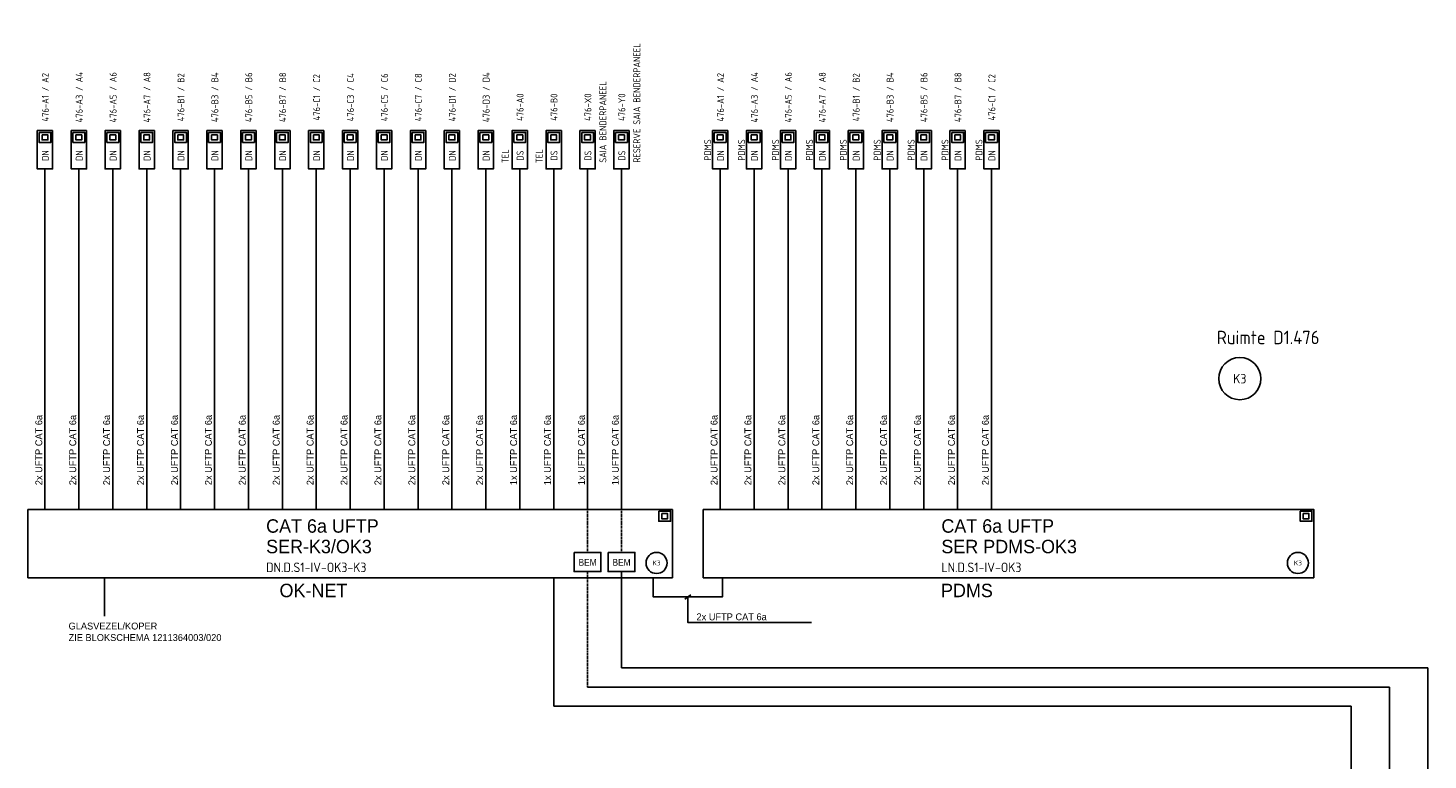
# Model space of a CAD drawing. Header units: millimetres. Extents: x -54 to 1704, y -342 to 469.
# Tile 14 of 17: x 934 to 1300, y -41 to 150. Entities that reach past the tile are written whole.
import ezdxf
from ezdxf.enums import TextEntityAlignment as Align

# ---------------------------------------------------------------- set-up
doc = ezdxf.new("R2010")
doc.units = ezdxf.units.MM
doc.linetypes.add('DASHED', pattern=[19.05, 12.7, -6.35])
for name, color, linetype in [('AT$1A---_BIJSCHRIFT', 7, 'Continuous'), ('AT$1A---_TEKST', 2, 'Continuous'), ('E--L6100', 3, 'Continuous'), ('E--L6400', 3, 'Continuous'), ('EB6122--_ATTRIB', 2, 'Continuous'), ('EB6441--_ATTRIB', 2, 'Continuous'), ('EL6122--_AARD-NEN3134', 3, 'Continuous'), ('EL6441--_DN', 7, 'Continuous')]:
    doc.layers.add(name, color=color, linetype=linetype)
doc.styles.add('1_8', font='ISO.shx', dxfattribs={"height": 1.8})
doc.styles.add('2_5', font='iso.shx', dxfattribs={"height": 2.5})
doc.styles.add('GBB_ISOP', font='b-gbp3.shx')
doc.styles.add('NORATT', font='isocp.shx')
doc.styles.add('Normaal_staand', font='iso.shx')

# ---------------------------------------------------------------- blocks, each defined once
blk = doc.blocks.new('ES3134')
at = {"color": 0}
blk.add_circle((0, 0), 5.5, dxfattribs=at)
at = {"style": '1_8', "flags": 8}
blk.add_attdef('M_CODE', text='', height=1.8, dxfattribs=at).set_placement((0, 0), align=Align.MIDDLE_CENTER)
at = {"color": 0, "style": '2_5', "flags": 8}
blk.add_attdef('CODE', text='', height=2.5, dxfattribs=at).set_placement((0, 0), align=Align.MIDDLE)
blk = doc.blocks.new('DATA-LS3')
at = {"layer": 'E--L6400', "color": 2, "linetype": 'Continuous'}
blk.add_line((3.1, 0), (0, 0), dxfattribs=at)
for points in [[(13.1, -2), (3.1, -2), (3.1, 2), (13.1, 2)], [(12.63, 1.53), (12.63, -1.54), (10.01, -1.54), (10.01, 1.53)], [(11.98, 0.76), (11.98, -0.77), (10.67, -0.77), (10.67, 0.76)]]:
    blk.add_lwpolyline(points, close=True, dxfattribs=at)
at = {"style": 'NORATT'}
for tag, flags, p in [('CODE', 9, (8.06, 6.75)), ('M_CODE', 8, (8.06, 3.75))]:
    blk.add_attdef(tag, text='', height=1.8, dxfattribs=dict(at, flags=flags)).set_placement(p, align=Align.MIDDLE_CENTER)
for tag, flags, p in [('PANEEL', 9, (0, 3)), ('GRP', 8, (0, -5)), ('RUIMTE', 9, (0, -7.5))]:
    blk.add_attdef(tag, text='', height=1.8, dxfattribs=dict(at, flags=flags)).set_placement(p, align=Align.MIDDLE_LEFT)
at = {"color": 1, "style": 'NORATT'}
blk.add_attdef('DATACODE', text='', height=1.8, dxfattribs=at).set_placement((8.06, 3.75), align=Align.MIDDLE_CENTER)
blk.add_attdef('DATA-TST', text='', height=1.8, dxfattribs=at).set_placement((4.62, 0), align=Align.MIDDLE_LEFT)

msp = doc.modelspace()

# ---------------------------------------------------------------- linework, layer by layer
at = {"color": 3}
for p, q in [((934.32, 24.39), (1102.42, 24.39)), ((934.32, 6.55), (934.32, 24.39)), ((1102.42, 24.39), (1102.42, 6.55)), ((1102.42, 6.55), (934.32, 6.55))]:
    msp.add_line(p, q, dxfattribs=at)
at = {"color": 1, "linetype": 'DASHED', "ltscale": 0.02}
for p, q in [((1080.3, 24.39), (1080.3, 13.16)), ((1089.15, 24.39), (1089.15, 13.16)), ((1080.3, -21.95), (1080.3, 8.16))]:
    msp.add_line(p, q, dxfattribs=at)
at = {"color": 1}
for p, q in [((1089.15, 8.16), (1089.15, -16.95)), ((954.32, 6.55), (954.32, -3.45)), ((1071.46, 6.55), (1071.46, -26.95)), ((1105.7, 0.98), (1107.2, 2.12)), ((1089.15, -16.95), (1299.55, -16.95)), ((1299.55, -16.95), (1299.55, -318.3)), ((1289.55, -21.95), (1080.3, -21.95)), ((1289.55, -21.95), (1289.55, -318.3)), ((1279.55, -26.95), (1071.46, -26.95)), ((1279.55, -26.95), (1279.55, -318.3))]:
    msp.add_line(p, q, dxfattribs=at)
at = {"color": 3}
msp.add_lwpolyline([(1110.48, 24.39), (1269.73, 24.39), (1269.73, 6.55), (1110.48, 6.55)], close=True, dxfattribs=at)
at = {"color": 1}
for points in [[(1076.8, 13.16), (1083.8, 13.16), (1083.8, 8.16), (1076.8, 8.16)], [(1085.65, 13.16), (1092.65, 13.16), (1092.65, 8.16), (1085.65, 8.16)]]:
    msp.add_lwpolyline(points, close=True, dxfattribs=at)
for points in [[(1097.42, 6.55), (1097.42, 1.55), (1115.48, 1.55), (1115.48, 6.55)], [(1106.45, 1.55), (1106.45, -5.08), (1138.73, -5.08)]]:
    msp.add_lwpolyline(points, dxfattribs=at)
at = {"layer": 'E--L6100', "color": 1}
msp.add_line((938.75, 110.04), (938.75, 24.39), dxfattribs=at)
for points in [[(947.59, 110.04), (947.59, 24.39)], [(956.44, 110.04), (956.44, 24.39)], [(965.29, 110.04), (965.29, 24.39)], [(974.13, 110.04), (974.13, 24.39)], [(982.98, 110.04), (982.98, 24.39)], [(991.83, 110.04), (991.83, 24.39)], [(1000.68, 110.04), (1000.68, 24.39)], [(1009.52, 110.04), (1009.52, 24.39)], [(1018.37, 110.04), (1018.37, 24.39)], [(1027.22, 110.04), (1027.22, 24.39)], [(1036.07, 110.04), (1036.07, 24.39)], [(1044.91, 110.04), (1044.91, 24.39)], [(1053.76, 110.04), (1053.76, 24.39)], [(1062.61, 110.04), (1062.61, 24.39)], [(1071.46, 110.04), (1071.46, 24.39)], [(1080.3, 110.04), (1080.3, 24.39)], [(1089.15, 110.04), (1089.15, 24.39)], [(1114.9, 110.04), (1114.9, 24.39)], [(1123.75, 110.04), (1123.75, 24.39)], [(1132.6, 110.04), (1132.6, 24.39)], [(1141.45, 110.04), (1141.45, 24.39)], [(1150.29, 110.04), (1150.29, 24.39)], [(1159.14, 110.04), (1159.14, 24.39)], [(1167.99, 110.04), (1167.99, 24.39)], [(1176.84, 110.04), (1176.84, 24.39)], [(1185.68, 110.04), (1185.68, 24.39)]]:
    msp.add_lwpolyline(points, dxfattribs=at)
at = {"layer": 'E--L6400', "color": 2, "linetype": 'Continuous'}
for points in [[(1098.89, 23.92), (1101.96, 23.92), (1101.96, 21.3), (1098.89, 21.3)], [(1099.66, 23.27), (1101.19, 23.27), (1101.19, 21.96), (1099.66, 21.96)], [(1266.21, 23.92), (1269.27, 23.92), (1269.27, 21.3), (1266.21, 21.3)], [(1266.97, 23.27), (1268.5, 23.27), (1268.5, 21.96), (1266.97, 21.96)]]:
    msp.add_lwpolyline(points, close=True, dxfattribs=at)

# ---------------------------------------------------------------- block references
at = {"layer": 'EL6122--_AARD-NEN3134'}
ref = msp.add_blockref('ES3134', (1250.46, 58.47), dxfattribs=at)
ref.add_attrib('CODE', 'K3', dxfattribs={"layer": 'EB6122--_ATTRIB', "color": 2, "height": 2.5, "style": 'NORATT', "flags": 8}).set_placement((1250.46, 58.47), align=Align.MIDDLE)
ref = msp.add_blockref('ES3134', (1098.3, 10.41), dxfattribs=dict(at, xscale=0.5, yscale=0.5, zscale=0.5))
ref.add_attrib('CODE', 'K3', dxfattribs={"layer": 'EB6122--_ATTRIB', "color": 2, "height": 1.25, "style": 'NORATT', "flags": 8}).set_placement((1098.3, 10.41), align=Align.MIDDLE)
ref = msp.add_blockref('ES3134', (1265.61, 10.41), dxfattribs=dict(at, xscale=0.5, yscale=0.5, zscale=0.5))
ref.add_attrib('CODE', 'K3', dxfattribs={"layer": 'EB6122--_ATTRIB', "color": 2, "height": 1.25, "style": 'NORATT', "flags": 8}).set_placement((1265.61, 10.41), align=Align.MIDDLE)
at = {"layer": 'EL6441--_DN'}
ref = msp.add_blockref('DATA-LS3', (1089.15, 110.04), dxfattribs=dict(at, rotation=90))
ref.add_attrib('DATACODE', '476-Y0', dxfattribs={"layer": 'EB6441--_ATTRIB', "color": 1, "height": 1.8, "rotation": 90, "style": 'NORATT'}).set_placement((1089.24, 129.26), align=Align.MIDDLE_CENTER)
ref.add_attrib('DATA-TST', 'DS', dxfattribs={"layer": 'EB6441--_ATTRIB', "color": 1, "height": 1.8, "rotation": 90, "style": 'NORATT'}).set_placement((1089.24, 116.62), align=Align.MIDDLE_CENTER)
ref.add_attrib('GRP', 'RESERVE SAIA BENDERPANEEL', dxfattribs={"layer": 'EB6441--_ATTRIB', "color": 1, "height": 1.8, "rotation": -270, "style": 'NORATT', "oblique": 360, "flags": 8}).set_placement((1093.15, 114.79), align=Align.MIDDLE_LEFT)
ref = msp.add_blockref('DATA-LS3', (1080.3, 110.04), dxfattribs=dict(at, rotation=90))
ref.add_attrib('DATACODE', '476-X0', dxfattribs={"layer": 'EB6441--_ATTRIB', "color": 1, "height": 1.8, "rotation": 90, "style": 'NORATT'}).set_placement((1080.4, 129.26), align=Align.MIDDLE_CENTER)
ref.add_attrib('DATA-TST', 'DS', dxfattribs={"layer": 'EB6441--_ATTRIB', "color": 1, "height": 1.8, "rotation": 90, "style": 'NORATT'}).set_placement((1080.4, 116.62), align=Align.MIDDLE_CENTER)
ref.add_attrib('GRP', 'SAIA BENDERPANEEL', dxfattribs={"layer": 'EB6441--_ATTRIB', "color": 1, "height": 1.8, "rotation": -270, "style": 'NORATT', "oblique": 360, "flags": 8}).set_placement((1084.3, 114.79), align=Align.MIDDLE_LEFT)
ref = msp.add_blockref('DATA-LS3', (938.75, 110.04), dxfattribs=dict(at, rotation=90))
ref.add_attrib('DATACODE', '476-A1 / A2', dxfattribs={"layer": 'EB6441--_ATTRIB', "color": 1, "height": 1.8, "rotation": 90, "style": 'NORATT'}).set_placement((938.84, 131.84), align=Align.MIDDLE_CENTER)
ref.add_attrib('DATA-TST', 'DN', dxfattribs={"layer": 'EB6441--_ATTRIB', "color": 1, "height": 1.8, "rotation": 90, "style": 'NORATT'}).set_placement((938.84, 116.62), align=Align.MIDDLE_CENTER)
ref = msp.add_blockref('DATA-LS3', (947.59, 110.04), dxfattribs=dict(at, rotation=90))
ref.add_attrib('DATACODE', '476-A3 / A4', dxfattribs={"layer": 'EB6441--_ATTRIB', "color": 1, "height": 1.8, "rotation": 90, "style": 'NORATT'}).set_placement((947.69, 131.84), align=Align.MIDDLE_CENTER)
ref.add_attrib('DATA-TST', 'DN', dxfattribs={"layer": 'EB6441--_ATTRIB', "color": 1, "height": 1.8, "rotation": 90, "style": 'NORATT'}).set_placement((947.69, 116.62), align=Align.MIDDLE_CENTER)
ref = msp.add_blockref('DATA-LS3', (956.44, 110.04), dxfattribs=dict(at, rotation=90))
ref.add_attrib('DATACODE', '476-A5 / A6', dxfattribs={"layer": 'EB6441--_ATTRIB', "color": 1, "height": 1.8, "rotation": 90, "style": 'NORATT'}).set_placement((956.53, 131.84), align=Align.MIDDLE_CENTER)
ref.add_attrib('DATA-TST', 'DN', dxfattribs={"layer": 'EB6441--_ATTRIB', "color": 1, "height": 1.8, "rotation": 90, "style": 'NORATT'}).set_placement((956.53, 116.62), align=Align.MIDDLE_CENTER)
ref = msp.add_blockref('DATA-LS3', (965.29, 110.04), dxfattribs=dict(at, rotation=90))
ref.add_attrib('DATACODE', '476-A7 / A8', dxfattribs={"layer": 'EB6441--_ATTRIB', "color": 1, "height": 1.8, "rotation": 90, "style": 'NORATT'}).set_placement((965.38, 131.84), align=Align.MIDDLE_CENTER)
ref.add_attrib('DATA-TST', 'DN', dxfattribs={"layer": 'EB6441--_ATTRIB', "color": 1, "height": 1.8, "rotation": 90, "style": 'NORATT'}).set_placement((965.38, 116.62), align=Align.MIDDLE_CENTER)
ref = msp.add_blockref('DATA-LS3', (974.13, 110.04), dxfattribs=dict(at, rotation=90))
ref.add_attrib('DATACODE', '476-B1 / B2', dxfattribs={"layer": 'EB6441--_ATTRIB', "color": 1, "height": 1.8, "rotation": 90, "style": 'NORATT'}).set_placement((974.23, 131.84), align=Align.MIDDLE_CENTER)
ref.add_attrib('DATA-TST', 'DN', dxfattribs={"layer": 'EB6441--_ATTRIB', "color": 1, "height": 1.8, "rotation": 90, "style": 'NORATT'}).set_placement((974.23, 116.62), align=Align.MIDDLE_CENTER)
ref = msp.add_blockref('DATA-LS3', (982.98, 110.04), dxfattribs=dict(at, rotation=90))
ref.add_attrib('DATACODE', '476-B3 / B4', dxfattribs={"layer": 'EB6441--_ATTRIB', "color": 1, "height": 1.8, "rotation": 90, "style": 'NORATT'}).set_placement((983.08, 131.84), align=Align.MIDDLE_CENTER)
ref.add_attrib('DATA-TST', 'DN', dxfattribs={"layer": 'EB6441--_ATTRIB', "color": 1, "height": 1.8, "rotation": 90, "style": 'NORATT'}).set_placement((983.08, 116.62), align=Align.MIDDLE_CENTER)
ref = msp.add_blockref('DATA-LS3', (991.83, 110.04), dxfattribs=dict(at, rotation=90))
ref.add_attrib('DATACODE', '476-B5 / B6', dxfattribs={"layer": 'EB6441--_ATTRIB', "color": 1, "height": 1.8, "rotation": 90, "style": 'NORATT'}).set_placement((991.92, 131.84), align=Align.MIDDLE_CENTER)
ref.add_attrib('DATA-TST', 'DN', dxfattribs={"layer": 'EB6441--_ATTRIB', "color": 1, "height": 1.8, "rotation": 90, "style": 'NORATT'}).set_placement((991.92, 116.62), align=Align.MIDDLE_CENTER)
ref = msp.add_blockref('DATA-LS3', (1000.68, 110.04), dxfattribs=dict(at, rotation=90))
ref.add_attrib('DATACODE', '476-B7 / B8', dxfattribs={"layer": 'EB6441--_ATTRIB', "color": 1, "height": 1.8, "rotation": 90, "style": 'NORATT'}).set_placement((1000.77, 131.84), align=Align.MIDDLE_CENTER)
ref.add_attrib('DATA-TST', 'DN', dxfattribs={"layer": 'EB6441--_ATTRIB', "color": 1, "height": 1.8, "rotation": 90, "style": 'NORATT'}).set_placement((1000.77, 116.62), align=Align.MIDDLE_CENTER)
ref = msp.add_blockref('DATA-LS3', (1009.52, 110.04), dxfattribs=dict(at, rotation=90))
ref.add_attrib('DATACODE', '476-C1 / C2', dxfattribs={"layer": 'EB6441--_ATTRIB', "color": 1, "height": 1.8, "rotation": 90, "style": 'NORATT'}).set_placement((1009.62, 131.84), align=Align.MIDDLE_CENTER)
ref.add_attrib('DATA-TST', 'DN', dxfattribs={"layer": 'EB6441--_ATTRIB', "color": 1, "height": 1.8, "rotation": 90, "style": 'NORATT'}).set_placement((1009.62, 116.62), align=Align.MIDDLE_CENTER)
ref = msp.add_blockref('DATA-LS3', (1018.37, 110.04), dxfattribs=dict(at, rotation=90))
ref.add_attrib('DATACODE', '476-C3 / C4', dxfattribs={"layer": 'EB6441--_ATTRIB', "color": 1, "height": 1.8, "rotation": 90, "style": 'NORATT'}).set_placement((1018.46, 131.84), align=Align.MIDDLE_CENTER)
ref.add_attrib('DATA-TST', 'DN', dxfattribs={"layer": 'EB6441--_ATTRIB', "color": 1, "height": 1.8, "rotation": 90, "style": 'NORATT'}).set_placement((1018.46, 116.62), align=Align.MIDDLE_CENTER)
ref = msp.add_blockref('DATA-LS3', (1027.22, 110.04), dxfattribs=dict(at, rotation=90))
ref.add_attrib('DATACODE', '476-C5 / C6', dxfattribs={"layer": 'EB6441--_ATTRIB', "color": 1, "height": 1.8, "rotation": 90, "style": 'NORATT'}).set_placement((1027.31, 131.84), align=Align.MIDDLE_CENTER)
ref.add_attrib('DATA-TST', 'DN', dxfattribs={"layer": 'EB6441--_ATTRIB', "color": 1, "height": 1.8, "rotation": 90, "style": 'NORATT'}).set_placement((1027.31, 116.62), align=Align.MIDDLE_CENTER)
ref = msp.add_blockref('DATA-LS3', (1036.07, 110.04), dxfattribs=dict(at, rotation=90))
ref.add_attrib('DATACODE', '476-C7 / C8', dxfattribs={"layer": 'EB6441--_ATTRIB', "color": 1, "height": 1.8, "rotation": 90, "style": 'NORATT'}).set_placement((1036.16, 131.84), align=Align.MIDDLE_CENTER)
ref.add_attrib('DATA-TST', 'DN', dxfattribs={"layer": 'EB6441--_ATTRIB', "color": 1, "height": 1.8, "rotation": 90, "style": 'NORATT'}).set_placement((1036.16, 116.62), align=Align.MIDDLE_CENTER)
ref = msp.add_blockref('DATA-LS3', (1044.91, 110.04), dxfattribs=dict(at, rotation=90))
ref.add_attrib('DATACODE', '476-D1 / D2', dxfattribs={"layer": 'EB6441--_ATTRIB', "color": 1, "height": 1.8, "rotation": 90, "style": 'NORATT'}).set_placement((1045.01, 131.84), align=Align.MIDDLE_CENTER)
ref.add_attrib('DATA-TST', 'DN', dxfattribs={"layer": 'EB6441--_ATTRIB', "color": 1, "height": 1.8, "rotation": 90, "style": 'NORATT'}).set_placement((1045.01, 116.62), align=Align.MIDDLE_CENTER)
ref = msp.add_blockref('DATA-LS3', (1053.76, 110.04), dxfattribs=dict(at, rotation=90))
ref.add_attrib('DATACODE', '476-D3 / D4', dxfattribs={"layer": 'EB6441--_ATTRIB', "color": 1, "height": 1.8, "rotation": 90, "style": 'NORATT'}).set_placement((1053.85, 131.84), align=Align.MIDDLE_CENTER)
ref.add_attrib('DATA-TST', 'DN', dxfattribs={"layer": 'EB6441--_ATTRIB', "color": 1, "height": 1.8, "rotation": 90, "style": 'NORATT'}).set_placement((1053.85, 116.62), align=Align.MIDDLE_CENTER)
ref = msp.add_blockref('DATA-LS3', (1114.9, 110.04), dxfattribs=dict(at, rotation=90))
ref.add_attrib('DATACODE', '476-A1 / A2', dxfattribs={"layer": 'EB6441--_ATTRIB', "color": 1, "height": 1.8, "rotation": 90, "style": 'NORATT', "oblique": 360}).set_placement((1115, 131.84), align=Align.MIDDLE_CENTER)
ref.add_attrib('DATA-TST', 'DN', dxfattribs={"layer": 'EB6441--_ATTRIB', "color": 1, "height": 1.8, "rotation": 90, "style": 'NORATT', "oblique": 360}).set_placement((1115, 116.62), align=Align.MIDDLE_CENTER)
ref.add_attrib('M_CODE', 'PDMS', dxfattribs={"layer": 'EB6441--_ATTRIB', "color": 1, "height": 1.8, "rotation": 90, "style": 'NORATT', "flags": 8}).set_placement((1111.63, 118.09), align=Align.MIDDLE_CENTER)
ref = msp.add_blockref('DATA-LS3', (1123.75, 110.04), dxfattribs=dict(at, rotation=90))
ref.add_attrib('DATACODE', '476-A3 / A4', dxfattribs={"layer": 'EB6441--_ATTRIB', "color": 1, "height": 1.8, "rotation": 90, "style": 'NORATT', "oblique": 360}).set_placement((1123.84, 131.84), align=Align.MIDDLE_CENTER)
ref.add_attrib('DATA-TST', 'DN', dxfattribs={"layer": 'EB6441--_ATTRIB', "color": 1, "height": 1.8, "rotation": 90, "style": 'NORATT', "oblique": 360}).set_placement((1123.84, 116.62), align=Align.MIDDLE_CENTER)
ref.add_attrib('M_CODE', 'PDMS', dxfattribs={"layer": 'EB6441--_ATTRIB', "color": 1, "height": 1.8, "rotation": 90, "style": 'NORATT', "flags": 8}).set_placement((1120.47, 118.09), align=Align.MIDDLE_CENTER)
ref = msp.add_blockref('DATA-LS3', (1132.6, 110.04), dxfattribs=dict(at, rotation=90))
ref.add_attrib('DATACODE', '476-A5 / A6', dxfattribs={"layer": 'EB6441--_ATTRIB', "color": 1, "height": 1.8, "rotation": 90, "style": 'NORATT', "oblique": 360}).set_placement((1132.69, 131.84), align=Align.MIDDLE_CENTER)
ref.add_attrib('DATA-TST', 'DN', dxfattribs={"layer": 'EB6441--_ATTRIB', "color": 1, "height": 1.8, "rotation": 90, "style": 'NORATT', "oblique": 360}).set_placement((1132.69, 116.62), align=Align.MIDDLE_CENTER)
ref.add_attrib('M_CODE', 'PDMS', dxfattribs={"layer": 'EB6441--_ATTRIB', "color": 1, "height": 1.8, "rotation": 90, "style": 'NORATT', "flags": 8}).set_placement((1129.32, 118.09), align=Align.MIDDLE_CENTER)
ref = msp.add_blockref('DATA-LS3', (1141.45, 110.04), dxfattribs=dict(at, rotation=90))
ref.add_attrib('DATACODE', '476-A7 / A8', dxfattribs={"layer": 'EB6441--_ATTRIB', "color": 1, "height": 1.8, "rotation": 90, "style": 'NORATT', "oblique": 360}).set_placement((1141.54, 131.84), align=Align.MIDDLE_CENTER)
ref.add_attrib('DATA-TST', 'DN', dxfattribs={"layer": 'EB6441--_ATTRIB', "color": 1, "height": 1.8, "rotation": 90, "style": 'NORATT', "oblique": 360}).set_placement((1141.54, 116.62), align=Align.MIDDLE_CENTER)
ref.add_attrib('M_CODE', 'PDMS', dxfattribs={"layer": 'EB6441--_ATTRIB', "color": 1, "height": 1.8, "rotation": 90, "style": 'NORATT', "flags": 8}).set_placement((1138.17, 118.09), align=Align.MIDDLE_CENTER)
ref = msp.add_blockref('DATA-LS3', (1150.29, 110.04), dxfattribs=dict(at, rotation=90))
ref.add_attrib('DATACODE', '476-B1 / B2', dxfattribs={"layer": 'EB6441--_ATTRIB', "color": 1, "height": 1.8, "rotation": 90, "style": 'NORATT', "oblique": 360}).set_placement((1150.39, 131.84), align=Align.MIDDLE_CENTER)
ref.add_attrib('DATA-TST', 'DN', dxfattribs={"layer": 'EB6441--_ATTRIB', "color": 1, "height": 1.8, "rotation": 90, "style": 'NORATT', "oblique": 360}).set_placement((1150.39, 116.62), align=Align.MIDDLE_CENTER)
ref.add_attrib('M_CODE', 'PDMS', dxfattribs={"layer": 'EB6441--_ATTRIB', "color": 1, "height": 1.8, "rotation": 90, "style": 'NORATT', "flags": 8}).set_placement((1147.02, 118.09), align=Align.MIDDLE_CENTER)
ref = msp.add_blockref('DATA-LS3', (1159.14, 110.04), dxfattribs=dict(at, rotation=90))
ref.add_attrib('DATACODE', '476-B3 / B4', dxfattribs={"layer": 'EB6441--_ATTRIB', "color": 1, "height": 1.8, "rotation": 90, "style": 'NORATT', "oblique": 360}).set_placement((1159.23, 131.84), align=Align.MIDDLE_CENTER)
ref.add_attrib('DATA-TST', 'DN', dxfattribs={"layer": 'EB6441--_ATTRIB', "color": 1, "height": 1.8, "rotation": 90, "style": 'NORATT', "oblique": 360}).set_placement((1159.23, 116.62), align=Align.MIDDLE_CENTER)
ref.add_attrib('M_CODE', 'PDMS', dxfattribs={"layer": 'EB6441--_ATTRIB', "color": 1, "height": 1.8, "rotation": 90, "style": 'NORATT', "flags": 8}).set_placement((1155.86, 118.09), align=Align.MIDDLE_CENTER)
ref = msp.add_blockref('DATA-LS3', (1167.99, 110.04), dxfattribs=dict(at, rotation=90))
ref.add_attrib('DATACODE', '476-B5 / B6', dxfattribs={"layer": 'EB6441--_ATTRIB', "color": 1, "height": 1.8, "rotation": 90, "style": 'NORATT', "oblique": 360}).set_placement((1168.08, 131.84), align=Align.MIDDLE_CENTER)
ref.add_attrib('DATA-TST', 'DN', dxfattribs={"layer": 'EB6441--_ATTRIB', "color": 1, "height": 1.8, "rotation": 90, "style": 'NORATT', "oblique": 360}).set_placement((1168.08, 116.62), align=Align.MIDDLE_CENTER)
ref.add_attrib('M_CODE', 'PDMS', dxfattribs={"layer": 'EB6441--_ATTRIB', "color": 1, "height": 1.8, "rotation": 90, "style": 'NORATT', "flags": 8}).set_placement((1164.71, 118.09), align=Align.MIDDLE_CENTER)
ref = msp.add_blockref('DATA-LS3', (1176.84, 110.04), dxfattribs=dict(at, rotation=90))
ref.add_attrib('DATACODE', '476-B7 / B8', dxfattribs={"layer": 'EB6441--_ATTRIB', "color": 1, "height": 1.8, "rotation": 90, "style": 'NORATT', "oblique": 360}).set_placement((1176.93, 131.84), align=Align.MIDDLE_CENTER)
ref.add_attrib('DATA-TST', 'DN', dxfattribs={"layer": 'EB6441--_ATTRIB', "color": 1, "height": 1.8, "rotation": 90, "style": 'NORATT', "oblique": 360}).set_placement((1176.93, 116.62), align=Align.MIDDLE_CENTER)
ref.add_attrib('M_CODE', 'PDMS', dxfattribs={"layer": 'EB6441--_ATTRIB', "color": 1, "height": 1.8, "rotation": 90, "style": 'NORATT', "flags": 8}).set_placement((1173.56, 118.09), align=Align.MIDDLE_CENTER)
ref = msp.add_blockref('DATA-LS3', (1185.68, 110.04), dxfattribs=dict(at, rotation=90))
ref.add_attrib('DATACODE', '476-C1 / C2', dxfattribs={"layer": 'EB6441--_ATTRIB', "color": 1, "height": 1.8, "rotation": 90, "style": 'NORATT', "oblique": 360}).set_placement((1185.78, 131.84), align=Align.MIDDLE_CENTER)
ref.add_attrib('DATA-TST', 'DN', dxfattribs={"layer": 'EB6441--_ATTRIB', "color": 1, "height": 1.8, "rotation": 90, "style": 'NORATT', "oblique": 360}).set_placement((1185.78, 116.62), align=Align.MIDDLE_CENTER)
ref.add_attrib('M_CODE', 'PDMS', dxfattribs={"layer": 'EB6441--_ATTRIB', "color": 1, "height": 1.8, "rotation": 90, "style": 'NORATT', "flags": 8}).set_placement((1182.41, 118.09), align=Align.MIDDLE_CENTER)
ref = msp.add_blockref('DATA-LS3', (1062.61, 110.04), dxfattribs=dict(at, rotation=90))
ref.add_attrib('DATACODE', '476-A0', dxfattribs={"layer": 'EB6441--_ATTRIB', "color": 1, "height": 1.8, "rotation": 90, "style": 'NORATT'}).set_placement((1062.7, 129.26), align=Align.MIDDLE_CENTER)
ref.add_attrib('DATA-TST', 'DS', dxfattribs={"layer": 'EB6441--_ATTRIB', "color": 1, "height": 1.8, "rotation": 90, "style": 'NORATT'}).set_placement((1062.7, 116.62), align=Align.MIDDLE_CENTER)
ref.add_attrib('GRP', 'TEL', dxfattribs={"layer": 'EB6441--_ATTRIB', "color": 1, "height": 1.8, "rotation": -270, "style": 'NORATT', "oblique": 360, "flags": 8}).set_placement((1058.84, 114.68), align=Align.MIDDLE_LEFT)
ref = msp.add_blockref('DATA-LS3', (1071.46, 110.04), dxfattribs=dict(at, rotation=90))
ref.add_attrib('DATACODE', '476-B0', dxfattribs={"layer": 'EB6441--_ATTRIB', "color": 1, "height": 1.8, "rotation": 90, "style": 'NORATT'}).set_placement((1071.55, 129.26), align=Align.MIDDLE_CENTER)
ref.add_attrib('DATA-TST', 'DS', dxfattribs={"layer": 'EB6441--_ATTRIB', "color": 1, "height": 1.8, "rotation": 90, "style": 'NORATT'}).set_placement((1071.55, 116.62), align=Align.MIDDLE_CENTER)
ref.add_attrib('GRP', 'TEL', dxfattribs={"layer": 'EB6441--_ATTRIB', "color": 1, "height": 1.8, "rotation": -270, "style": 'NORATT', "oblique": 360, "flags": 8}).set_placement((1067.69, 114.68), align=Align.MIDDLE_LEFT)

# ---------------------------------------------------------------- texts
at = {"layer": 'AT$1A---_BIJSCHRIFT', "color": 2, "style": 'Normaal_staand'}
for s, height, p in [('Ruimte D1.476', 3.5, (1244.47, 69.21)), ('DN.D.S1-IV-OK3-K3', 2.5, (996.45, 9.27)), ('LN.D.S1-IV-OK3', 2.5, (1172.61, 9.27))]:
    msp.add_text(s, height=height, dxfattribs=at).set_placement(p, align=Align.MIDDLE_LEFT)
at = {"layer": 'AT$1A---_TEKST', "style": 'GBB_ISOP'}
for s, p in [('2x UFTP CAT 6a', (938.58, 30.69)), ('2x UFTP CAT 6a', (947.43, 30.69)), ('2x UFTP CAT 6a', (956.27, 30.69)), ('2x UFTP CAT 6a', (965.12, 30.69)), ('2x UFTP CAT 6a', (973.97, 30.69)), ('2x UFTP CAT 6a', (982.82, 30.69)), ('2x UFTP CAT 6a', (991.66, 30.69)), ('2x UFTP CAT 6a', (1000.51, 30.69)), ('2x UFTP CAT 6a', (1009.36, 30.69)), ('2x UFTP CAT 6a', (1018.21, 30.69)), ('2x UFTP CAT 6a', (1027.05, 30.69)), ('2x UFTP CAT 6a', (1035.9, 30.69)), ('2x UFTP CAT 6a', (1044.75, 30.69)), ('2x UFTP CAT 6a', (1053.59, 30.69)), ('1x UFTP CAT 6a', (1062.44, 30.69)), ('1x UFTP CAT 6a', (1071.29, 30.69)), ('1x UFTP CAT 6a', (1080.14, 30.69)), ('1x UFTP CAT 6a', (1088.98, 30.69)), ('2x UFTP CAT 6a', (1114.74, 30.69)), ('2x UFTP CAT 6a', (1123.58, 30.69)), ('2x UFTP CAT 6a', (1132.43, 30.69)), ('2x UFTP CAT 6a', (1141.28, 30.69)), ('2x UFTP CAT 6a', (1150.13, 30.69)), ('2x UFTP CAT 6a', (1158.97, 30.69)), ('2x UFTP CAT 6a', (1167.82, 30.69)), ('2x UFTP CAT 6a', (1176.67, 30.69)), ('2x UFTP CAT 6a', (1185.52, 30.69))]:
    msp.add_text(s, height=1.8, rotation=90, dxfattribs=at).set_placement(p, align=Align.BOTTOM_LEFT)
at = {"layer": 'AT$1A---_TEKST', "color": 3, "style": 'GBB_ISOP'}
for s, p in [('CAT 6a UFTP', (996.44, 20.05)), ('CAT 6a UFTP', (1172.6, 20.05)), ('SER-K3/OK3', (996.44, 14.7)), ('SER PDMS-OK3', (1172.6, 14.7))]:
    msp.add_text(s, height=3.5, dxfattribs=at).set_placement(p, align=Align.MIDDLE_LEFT)
at = {"layer": 'AT$1A---_TEKST', "style": 'GBB_ISOP', "width": 0.9}
for p in [(1080.31, 9.14), (1089.16, 9.14)]:
    msp.add_text('BEM', height=1.8, dxfattribs=at).set_placement(p, align=Align.BOTTOM_CENTER)
at = {"layer": 'AT$1A---_TEKST', "color": 3, "style": 'GBB_ISOP'}
for s, p in [('OK-NET', (1008.78, 3.24)), ('PDMS', (1179.27, 3.24))]:
    msp.add_text(s, height=3.5, dxfattribs=at).set_placement(p, align=Align.MIDDLE)
at = {"layer": 'AT$1A---_TEKST', "style": 'GBB_ISOP'}
for s, p in [('2x UFTP CAT 6a', (1108.72, -5.08)), ('GLASVEZEL/KOPER', (944.91, -7.48)), ('ZIE BLOKSCHEMA 1211364003/020', (944.91, -10.48))]:
    msp.add_text(s, height=1.8, dxfattribs=at).set_placement(p, align=Align.BOTTOM_LEFT)

doc.saveas('drawing.dxf')
